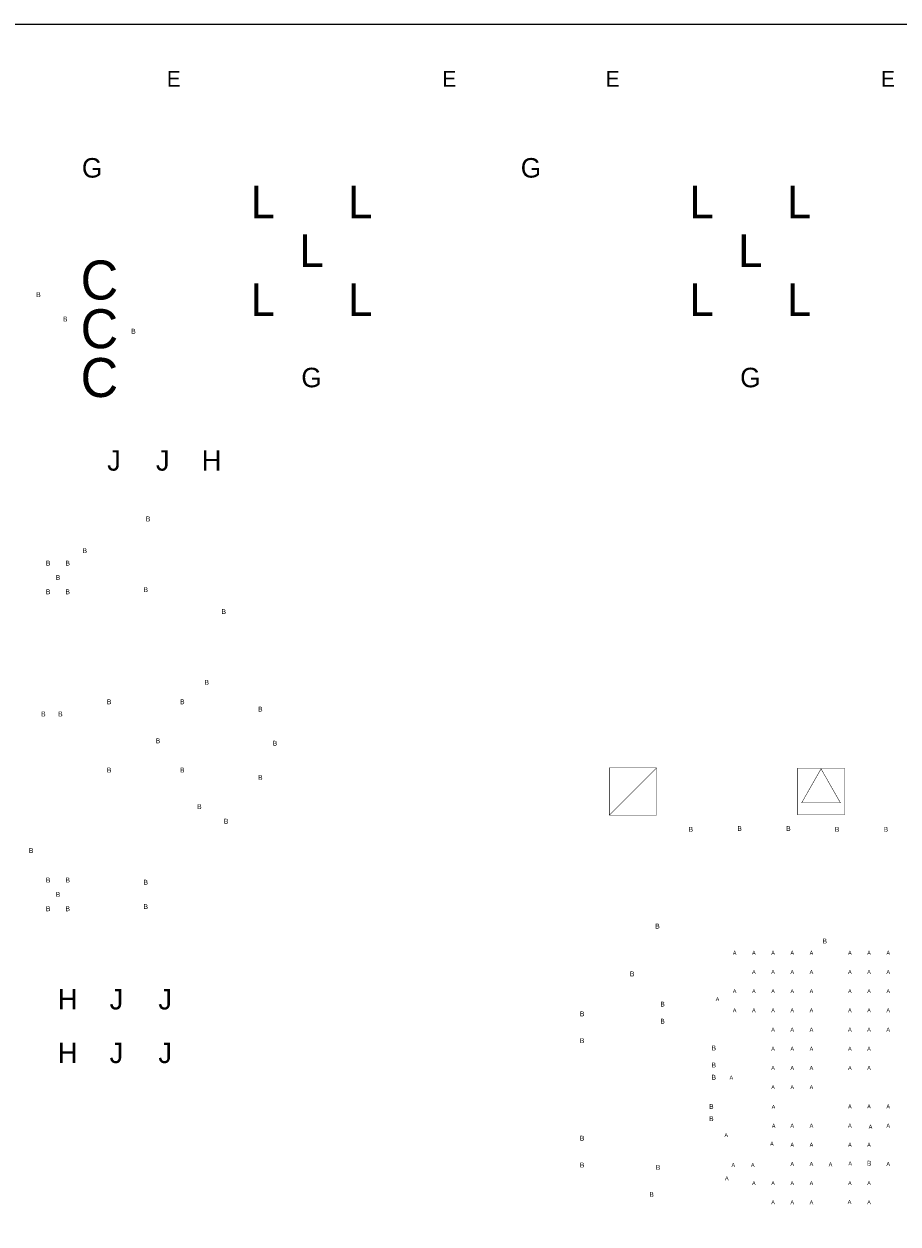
# Model space of a CAD drawing. Extents: x -0.5 to 11.3, y -1.3 to 8.4.
# Tile 5 of 11: x 1.4 to 3.2, y 2.5 to 5. Entities that reach past the tile are written whole.
import ezdxf
from ezdxf.enums import TextEntityAlignment as Align

# ---------------------------------------------------------------- set-up
doc = ezdxf.new("R2010")
doc.units = 0
doc.header["$MEASUREMENT"] = 0
doc.layers.add('BOARD_OUTLINE', color=10, linetype='CONTINUOUS')
doc.layers.add('DRILL_DRAWING', color=170, linetype='CONTINUOUS')
doc.styles.add('VERIBEST_GERBER_0', font='VBest0.ttf')

msp = doc.modelspace()

# ---------------------------------------------------------------- linework, layer by layer
at = {"layer": 'BOARD_OUTLINE'}
msp.add_lwpolyline([(0, 0), (0, 5), (6, 5), (6, 0)], close=True, dxfattribs=at)
at = {"layer": 'DRILL_DRAWING', "const_width": 0.001}
for points in [[(2.5707, 3.3775), (2.5707, 3.4745), (2.6677, 3.4745), (2.6677, 3.3775)], [(2.957, 3.378), (2.957, 3.474), (3.053, 3.474), (3.053, 3.378)], [(2.9652, 3.4027), (3.0448, 3.4027), (3.005, 3.4725)]]:
    msp.add_lwpolyline(points, close=True, dxfattribs=at)
msp.add_lwpolyline([(2.5707, 3.3775), (2.6677, 3.4745)], dxfattribs=at)

# ---------------------------------------------------------------- texts
at = {"layer": 'DRILL_DRAWING', "style": 'VERIBEST_GERBER_0'}
for s, height, p in [('E', 0.032, (1.6775, 4.8875)), ('E', 0.032, (2.2425, 4.8875)), ('E', 0.032, (2.5775, 4.8875)), ('E', 0.032, (3.1425, 4.8875)), ('G', 0.04, (1.51, 4.705)), ('G', 0.04, (2.41, 4.705)), ('L', 0.067, (1.86, 4.635)), ('L', 0.067, (2.06, 4.635)), ('L', 0.067, (2.76, 4.635)), ('L', 0.067, (2.96, 4.635)), ('L', 0.067, (1.96, 4.535)), ('L', 0.067, (2.86, 4.535)), ('C', 0.08, (1.525, 4.475)), ('L', 0.067, (1.86, 4.435)), ('L', 0.067, (2.06, 4.435)), ('L', 0.067, (2.76, 4.435)), ('L', 0.067, (2.96, 4.435)), ('B', 0.01, (1.4, 4.445)), ('C', 0.08, (1.525, 4.375)), ('B', 0.01, (1.455, 4.395)), ('B', 0.01, (1.595, 4.37)), ('C', 0.08, (1.525, 4.275)), ('G', 0.04, (1.96, 4.275)), ('G', 0.04, (2.86, 4.275)), ('J', 0.042, (1.555, 4.105)), ('J', 0.042, (1.655, 4.105)), ('H', 0.042, (1.755, 4.105)), ('B', 0.01, (1.625, 3.985)), ('B', 0.01, (1.495, 3.92)), ('B', 0.01, (1.42, 3.8944)), ('B', 0.01, (1.46, 3.8944)), ('B', 0.01, (1.44, 3.865)), ('B', 0.01, (1.42, 3.8356)), ('B', 0.01, (1.46, 3.8356)), ('B', 0.01, (1.62, 3.84)), ('B', 0.01, (1.78, 3.795)), ('B', 0.01, (1.745, 3.65)), ('B', 0.01, (1.545, 3.61)), ('B', 0.01, (1.695, 3.61)), ('B', 0.01, (1.855, 3.595)), ('B', 0.01, (1.41, 3.585)), ('B', 0.01, (1.445, 3.585)), ('B', 0.01, (1.645, 3.53)), ('B', 0.01, (1.885, 3.525)), ('B', 0.01, (1.545, 3.47)), ('B', 0.01, (1.695, 3.47)), ('B', 0.01, (1.855, 3.455)), ('B', 0.01, (1.73, 3.395)), ('B', 0.01, (1.785, 3.365)), ('B', 0.01, (2.738, 3.3485)), ('B', 0.01, (2.838, 3.35)), ('B', 0.01, (2.938, 3.35)), ('B', 0.01, (3.038, 3.3485)), ('B', 0.01, (3.138, 3.3485)), ('B', 0.01, (1.385, 3.305)), ('B', 0.01, (1.42, 3.2444)), ('B', 0.01, (1.46, 3.2444)), ('B', 0.01, (1.62, 3.24)), ('B', 0.01, (1.44, 3.215)), ('B', 0.01, (1.42, 3.1856)), ('B', 0.01, (1.46, 3.1856)), ('B', 0.01, (1.62, 3.19)), ('B', 0.01, (2.6696, 3.15)), ('B', 0.01, (3.0126, 3.1193)), ('A', 0.008, (2.8278, 3.0953)), ('A', 0.008, (2.8672, 3.0953)), ('A', 0.008, (2.9066, 3.0953)), ('A', 0.008, (2.9459, 3.0953)), ('A', 0.008, (2.9853, 3.0953)), ('A', 0.008, (3.0641, 3.0953)), ('A', 0.008, (3.1034, 3.0953)), ('A', 0.008, (3.1428, 3.0953)), ('B', 0.01, (2.6177, 3.052)), ('A', 0.008, (2.8672, 3.0559)), ('A', 0.008, (2.9066, 3.0559)), ('A', 0.008, (2.9459, 3.0559)), ('A', 0.008, (2.9853, 3.0559)), ('A', 0.008, (3.0641, 3.0559)), ('A', 0.008, (3.1034, 3.0559)), ('A', 0.008, (3.1428, 3.0559)), ('H', 0.042, (1.46, 3)), ('J', 0.042, (1.56, 3)), ('J', 0.042, (1.66, 3)), ('A', 0.008, (2.7926, 3.0001)), ('A', 0.008, (2.8278, 3.0165)), ('A', 0.008, (2.8672, 3.0165)), ('A', 0.008, (2.9066, 3.0165)), ('A', 0.008, (2.9459, 3.0165)), ('A', 0.008, (2.9853, 3.0165)), ('A', 0.008, (3.0641, 3.0165)), ('A', 0.008, (3.1034, 3.0165)), ('A', 0.008, (3.1428, 3.0165)), ('B', 0.01, (2.68, 2.99)), ('A', 0.008, (2.8278, 2.9772)), ('A', 0.008, (2.8672, 2.9772)), ('A', 0.008, (2.9066, 2.9772)), ('A', 0.008, (2.9459, 2.9772)), ('A', 0.008, (2.9853, 2.9772)), ('A', 0.008, (3.0641, 2.9772)), ('A', 0.008, (3.1034, 2.9772)), ('A', 0.008, (3.1428, 2.9772)), ('B', 0.01, (2.515, 2.97)), ('B', 0.01, (2.68, 2.955)), ('A', 0.008, (2.9066, 2.9378)), ('A', 0.008, (2.9459, 2.9378)), ('A', 0.008, (2.9853, 2.9378)), ('A', 0.008, (3.0641, 2.9378)), ('A', 0.008, (3.1034, 2.9378)), ('A', 0.008, (3.1428, 2.9378)), ('H', 0.042, (1.46, 2.89)), ('J', 0.042, (1.56, 2.89)), ('J', 0.042, (1.66, 2.89)), ('B', 0.01, (2.515, 2.915)), ('B', 0.01, (2.785, 2.9)), ('A', 0.008, (2.9066, 2.8984)), ('A', 0.008, (2.9459, 2.8984)), ('A', 0.008, (2.9853, 2.8984)), ('A', 0.008, (3.0641, 2.8984)), ('A', 0.008, (3.1034, 2.8984)), ('B', 0.01, (2.785, 2.865)), ('A', 0.008, (2.9066, 2.8591)), ('A', 0.008, (2.9459, 2.8591)), ('A', 0.008, (2.9853, 2.8591)), ('A', 0.008, (3.0641, 2.8591)), ('A', 0.008, (3.1034, 2.8591)), ('B', 0.01, (2.785, 2.84)), ('A', 0.008, (2.821, 2.8394)), ('A', 0.008, (2.9066, 2.8197)), ('A', 0.008, (2.9459, 2.8197)), ('A', 0.008, (2.9853, 2.8197)), ('B', 0.01, (2.78, 2.78)), ('A', 0.008, (2.9075, 2.7793)), ('A', 0.008, (3.0641, 2.7803)), ('A', 0.008, (3.1034, 2.7803)), ('A', 0.008, (3.1428, 2.7803)), ('B', 0.01, (2.78, 2.755)), ('A', 0.008, (2.9078, 2.7405)), ('A', 0.008, (2.9459, 2.7409)), ('A', 0.008, (2.9853, 2.7409)), ('A', 0.008, (3.0641, 2.7409)), ('A', 0.008, (3.1065, 2.7386)), ('A', 0.008, (3.1428, 2.7409)), ('B', 0.01, (2.515, 2.715)), ('A', 0.008, (2.8105, 2.7213)), ('A', 0.008, (2.9042, 2.7036)), ('A', 0.008, (2.9459, 2.7016)), ('A', 0.008, (2.9853, 2.7016)), ('A', 0.008, (3.0641, 2.7016)), ('A', 0.008, (3.1034, 2.7016)), ('B', 0.01, (2.515, 2.66)), ('B', 0.01, (2.6706, 2.6553)), ('A', 0.008, (2.825, 2.66)), ('A', 0.008, (2.865, 2.66)), ('A', 0.008, (2.9459, 2.6622)), ('A', 0.008, (2.9853, 2.6622)), ('A', 0.008, (3.0244, 2.6615)), ('A', 0.008, (3.0648, 2.6631)), ('B', 0.01, (3.1038, 2.6636)), ('A', 0.008, (3.1428, 2.6622)), ('A', 0.008, (2.8117, 2.6329)), ('A', 0.008, (2.8672, 2.6228)), ('A', 0.008, (2.9066, 2.6228)), ('A', 0.008, (2.9459, 2.6228)), ('A', 0.008, (2.9853, 2.6228)), ('A', 0.008, (3.0641, 2.6228)), ('A', 0.008, (3.1034, 2.6228)), ('B', 0.01, (2.6575, 2.6)), ('A', 0.008, (2.9066, 2.5835)), ('A', 0.008, (2.9459, 2.5835)), ('A', 0.008, (2.9853, 2.5835)), ('A', 0.008, (3.0634, 2.5844)), ('A', 0.008, (3.1034, 2.5835))]:
    msp.add_text(s, height=height, dxfattribs=at).set_placement(p, align=Align.MIDDLE_CENTER)

doc.saveas('drawing.dxf')
